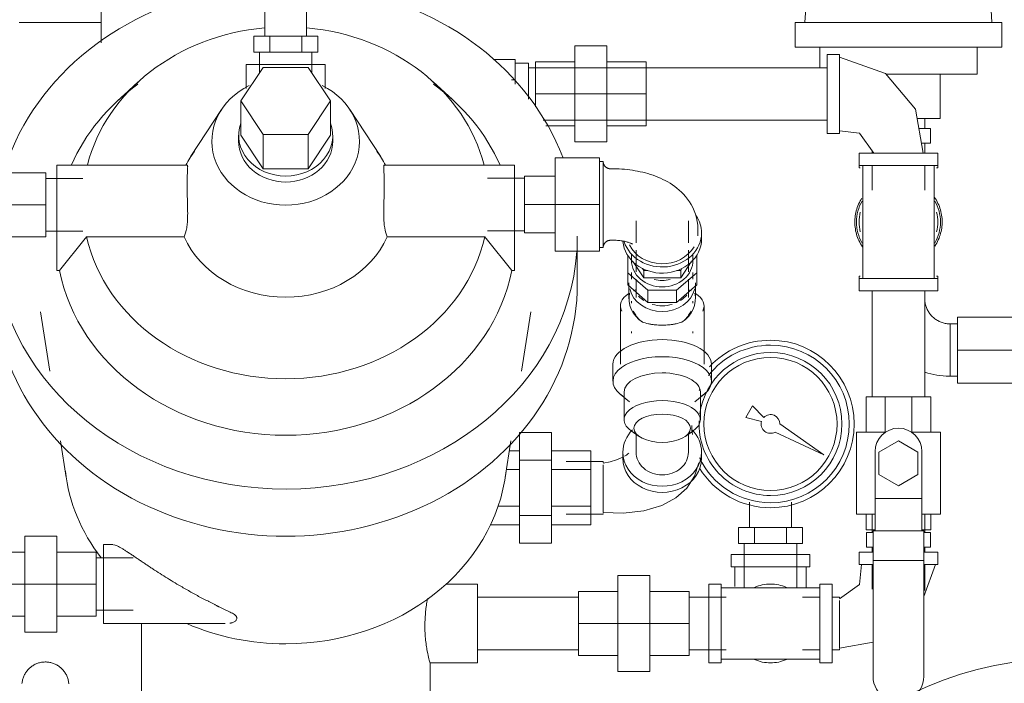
# Model space of a CAD drawing. Header units: centimetres. Extents: x -1589 to 108054, y -205274 to 31709.
# Tile 233 of 256: x 24183 to 24223, y 27463 to 27490. Entities that reach past the tile are written whole.
import ezdxf

# ---------------------------------------------------------------- set-up
doc = ezdxf.new("R2010")
doc.units = ezdxf.units.CM
doc.header["$LTSCALE"] = 0.01
doc.header["$MEASUREMENT"] = 0
doc.layers.add('A-ANNO-NOTE', color=7, linetype='Continuous', lineweight=30)
doc.layers.add('P-PIPE', color=7, linetype='Continuous', lineweight=9)

msp = doc.modelspace()

# ---------------------------------------------------------------- linework, layer by layer
at = {"layer": 'A-ANNO-NOTE', "lineweight": 9}
msp.add_circle((24225.05079, 27449.66356), 14.3207, dxfattribs=at)
at = {"layer": 'P-PIPE'}
for p, q in [((24214.82222, 27496.02928), (24214.46714, 27489.80545)), ((24222.06714, 27489.80545), (24221.71205, 27496.02928)), ((24185.86714, 27490.70545), (24185.86714, 27488.97875)), ((24192.51714, 27490.2832), (24192.51714, 27489.25545)), ((24194.21714, 27489.25545), (24194.21714, 27490.2832)), ((24185.86714, 27489.80545), (24185.26714, 27489.80545)), ((24214.06714, 27489.80545), (24214.06714, 27488.80545)), ((24215.06714, 27489.80545), (24214.06714, 27489.80545)), ((24215.06714, 27489.80545), (24221.46714, 27489.80545)), ((24222.46714, 27489.80545), (24221.46714, 27489.80545)), ((24222.46714, 27488.80545), (24222.46714, 27489.80545)), ((24192.06714, 27489.25545), (24192.71714, 27489.25545)), ((24192.06714, 27489.25545), (24192.06714, 27488.60545)), ((24192.71714, 27489.25545), (24194.01714, 27489.25545)), ((24192.71714, 27489.25545), (24192.71714, 27488.60545)), ((24194.01714, 27489.25545), (24194.66714, 27489.25545)), ((24194.01714, 27488.60545), (24194.01714, 27489.25545)), ((24194.66714, 27489.25545), (24194.66714, 27488.60545)), ((24205.11714, 27486.90545), (24205.11714, 27488.85545)), ((24205.11714, 27488.85545), (24206.41714, 27488.85545)), ((24206.41714, 27488.85545), (24206.41714, 27486.90545)), ((24192.71714, 27488.60545), (24192.06714, 27488.60545)), ((24192.30214, 27488.60545), (24192.30214, 27487.75093)), ((24194.01714, 27488.60545), (24192.71714, 27488.60545)), ((24194.66714, 27488.60545), (24194.01714, 27488.60545)), ((24194.43214, 27487.75093), (24194.43214, 27488.60545)), ((24214.06714, 27488.80545), (24215.06714, 27488.80545)), ((24221.46714, 27488.80545), (24215.06714, 27488.80545)), ((24215.06714, 27488.80545), (24215.06714, 27487.97045)), ((24215.86714, 27488.50545), (24215.36714, 27488.50545)), ((24215.36714, 27488.50545), (24215.36714, 27485.30545)), ((24215.86714, 27485.30545), (24215.86714, 27488.50545)), ((24221.46714, 27488.80545), (24222.46714, 27488.80545)), ((24221.46714, 27487.70545), (24221.46714, 27488.80545)), ((24191.76714, 27488.10545), (24191.76714, 27487.1333)), ((24194.96714, 27488.10545), (24191.76714, 27488.10545)), ((24194.96714, 27487.1333), (24194.96714, 27488.10545)), ((24201.81424, 27488.30545), (24202.69714, 27488.30545)), ((24202.69714, 27488.30545), (24202.69714, 27487.48534)), ((24203.22714, 27488.15545), (24202.69714, 27488.15545)), ((24203.22714, 27488.15545), (24203.22714, 27486.69033)), ((24203.51714, 27486.90545), (24203.51714, 27488.20545)), ((24203.51714, 27488.20545), (24205.11714, 27488.20545)), ((24206.41714, 27488.20545), (24208.01714, 27488.20545)), ((24208.01714, 27488.20545), (24208.01714, 27486.90545)), ((24192.45781, 27487.98444), (24191.54849, 27486.62045)), ((24194.27647, 27487.98444), (24192.45781, 27487.98444)), ((24195.18579, 27486.62045), (24194.27647, 27487.98444)), ((24215.36714, 27487.97045), (24203.22714, 27487.97045)), ((24221.46714, 27487.70545), (24217.76176, 27487.70545)), ((24219.96714, 27485.90545), (24219.96714, 27487.70545)), ((24187.37788, 27487.39905), (24186.59384, 27486.68228)), ((24200.14044, 27486.68228), (24199.35639, 27487.39905)), ((24202.69714, 27487.48534), (24202.54087, 27487.48534)), ((24202.69714, 27487.48534), (24202.69714, 27487.30898)), ((24203.51714, 27486.3835), (24203.51714, 27486.90545)), ((24205.11714, 27486.90545), (24203.51714, 27486.90545)), ((24205.11714, 27484.95545), (24205.11714, 27486.90545)), ((24206.41714, 27486.90545), (24205.11714, 27486.90545)), ((24208.01714, 27486.90545), (24206.41714, 27486.90545)), ((24206.41714, 27486.90545), (24206.41714, 27484.95545)), ((24208.01714, 27486.90545), (24208.01714, 27485.60545)), ((24191.54849, 27486.62045), (24192.45781, 27485.25646)), ((24191.54849, 27485.22545), (24191.54849, 27486.62045)), ((24194.27647, 27485.25646), (24195.18579, 27486.62045)), ((24195.18579, 27485.22545), (24195.18579, 27486.62045)), ((24190.75813, 27486.26795), (24189.51885, 27484.37713)), ((24197.21543, 27484.37713), (24195.97615, 27486.26795)), ((24203.82861, 27485.84045), (24215.36714, 27485.84045)), ((24219.02682, 27485.90545), (24219.96714, 27485.90545)), ((24219.33214, 27485.50545), (24219.33214, 27485.90545)), ((24191.45464, 27485.22545), (24191.45464, 27484.98545)), ((24192.45781, 27483.86146), (24191.54849, 27485.22545)), ((24192.45781, 27485.25646), (24194.27647, 27485.25646)), ((24192.45781, 27483.86146), (24192.45781, 27485.25646)), ((24194.27647, 27483.86146), (24194.27647, 27485.25646)), ((24195.18579, 27485.22545), (24194.27647, 27483.86146)), ((24195.27964, 27484.98545), (24195.27964, 27485.22545)), ((24203.941, 27485.60545), (24205.11714, 27485.60545)), ((24206.41714, 27485.60545), (24208.01714, 27485.60545)), ((24215.36714, 27485.30545), (24215.86714, 27485.30545)), ((24219.0925, 27485.50545), (24219.5673, 27485.50545)), ((24219.5673, 27485.50545), (24219.5673, 27484.90545)), ((24205.11714, 27484.95545), (24206.41714, 27484.95545)), ((24219.5673, 27484.90545), (24219.19728, 27484.90545)), ((24219.33214, 27484.50545), (24219.33214, 27484.90545)), ((24216.66714, 27484.50545), (24216.66714, 27484.00545)), ((24218.26714, 27484.50545), (24216.66714, 27484.50545)), ((24217.20214, 27484.59552), (24217.20214, 27484.50545)), ((24219.86714, 27484.50545), (24218.26714, 27484.50545)), ((24219.86714, 27484.00545), (24219.86714, 27484.50545)), ((24204.31714, 27482.41526), (24204.31714, 27484.31535)), ((24204.31714, 27484.31535), (24206.11714, 27484.31535)), ((24206.11714, 27484.31535), (24206.11714, 27482.41526)), ((24206.26767, 27484.16545), (24206.11714, 27484.16545)), ((24206.26767, 27483.29031), (24206.26767, 27484.16545)), ((24182.01714, 27483.70545), (24183.61714, 27483.70545)), ((24183.61714, 27483.70545), (24183.61714, 27482.40545)), ((24189.3638, 27484.01681), (24184.06714, 27484.01681)), ((24184.06714, 27484.01681), (24184.06714, 27481.03117)), ((24194.27647, 27483.86146), (24192.45781, 27483.86146)), ((24202.66714, 27484.01681), (24197.37048, 27484.01681)), ((24202.66714, 27481.03117), (24202.66714, 27484.01681)), ((24206.66714, 27483.86545), (24206.56767, 27483.86545)), ((24216.66714, 27484.00545), (24216.66714, 27483.90545)), ((24218.26714, 27484.00545), (24216.66714, 27484.00545)), ((24216.71743, 27483.90545), (24216.66714, 27483.90545)), ((24216.81714, 27484.00545), (24216.81714, 27479.40545)), ((24217.19714, 27484.00545), (24217.19714, 27483.00545)), ((24219.86714, 27484.00545), (24218.26714, 27484.00545)), ((24219.33714, 27483.00545), (24219.33714, 27484.00545)), ((24219.71714, 27479.40545), (24219.71714, 27484.00545)), ((24219.86714, 27483.90545), (24219.81685, 27483.90545)), ((24219.86714, 27483.90545), (24219.86714, 27484.00545)), ((24185.11714, 27483.47045), (24183.61714, 27483.47045)), ((24203.06714, 27483.48045), (24201.56714, 27483.48045)), ((24203.06714, 27482.41533), (24203.06714, 27483.56539)), ((24203.06714, 27483.56539), (24204.31714, 27483.56539)), ((24206.26767, 27480.66545), (24206.26767, 27483.29031)), ((24183.61714, 27482.40545), (24182.01714, 27482.40545)), ((24183.61714, 27482.40545), (24183.61714, 27481.10545)), ((24203.06714, 27481.26539), (24203.06714, 27482.41533)), ((24203.06714, 27482.41533), (24204.31714, 27482.41533)), ((24204.31714, 27480.51535), (24204.31714, 27482.41526)), ((24204.31714, 27482.41526), (24206.11714, 27482.41526)), ((24206.11714, 27482.41526), (24206.11714, 27480.51535)), ((24207.60214, 27481.74742), (24207.60214, 27480.86568)), ((24209.73214, 27480.86568), (24209.73214, 27481.74742)), ((24183.61714, 27481.34045), (24185.11714, 27481.34045)), ((24201.56714, 27481.35045), (24203.06714, 27481.35045)), ((24204.31714, 27481.26539), (24203.06714, 27481.26539)), ((24210.11714, 27481.26562), (24210.11714, 27481.4156)), ((24210.26714, 27481.01566), (24210.26714, 27481.26562)), ((24182.01714, 27481.10545), (24183.61714, 27481.10545)), ((24184.06714, 27479.7398), (24184.06714, 27481.03117)), ((24185.21823, 27481.03117), (24184.17535, 27479.7398)), ((24189.23925, 27481.10491), (24185.27261, 27481.10491)), ((24201.46166, 27481.10491), (24197.49503, 27481.10491)), ((24202.55892, 27479.7398), (24201.51605, 27481.03117)), ((24202.66714, 27481.03117), (24202.66714, 27479.7398)), ((24205.21714, 27479.21045), (24205.21714, 27481.12545)), ((24206.56767, 27480.96545), (24206.66714, 27480.96545)), ((24206.11714, 27480.51535), (24204.31714, 27480.51535)), ((24206.11714, 27480.66545), (24206.26767, 27480.66545)), ((24207.60214, 27480.56572), (24207.60214, 27479.68398)), ((24209.73214, 27479.68398), (24209.73214, 27480.56572)), ((24207.26714, 27480.35282), (24207.26714, 27479.64855)), ((24207.41714, 27480.41575), (24207.41714, 27480.15078)), ((24207.91649, 27479.43969), (24207.48708, 27480.08384)), ((24209.8472, 27480.08384), (24209.41779, 27479.43969)), ((24209.91714, 27480.15078), (24209.91714, 27480.41575)), ((24210.06714, 27479.64855), (24210.06714, 27480.35282)), ((24184.17535, 27479.7398), (24184.06714, 27479.7398)), ((24202.66714, 27479.7398), (24202.55892, 27479.7398)), ((24207.26714, 27479.64855), (24208.08724, 27478.93829)), ((24207.26714, 27479.14863), (24207.26714, 27479.64855)), ((24207.41714, 27479.65086), (24207.41714, 27479.3859)), ((24207.86586, 27479.8156), (24207.91649, 27479.73965)), ((24207.91649, 27479.73965), (24208.07885, 27479.73965)), ((24207.91649, 27479.73965), (24207.91649, 27479.43969)), ((24209.24704, 27478.93829), (24210.06714, 27479.64855)), ((24209.25543, 27479.73965), (24209.41779, 27479.73965)), ((24209.41779, 27479.73965), (24209.46842, 27479.8156)), ((24209.41779, 27479.73965), (24209.41779, 27479.43969)), ((24209.91714, 27479.3859), (24209.91714, 27479.65086)), ((24210.06714, 27479.64855), (24210.06714, 27479.14863)), ((24207.31714, 27479.23592), (24207.31714, 27478.58602)), ((24207.60214, 27479.3859), (24207.60214, 27478.63601)), ((24209.41779, 27479.43969), (24207.91649, 27479.43969)), ((24209.73214, 27478.63601), (24209.73214, 27479.3859)), ((24210.01714, 27478.58602), (24210.01714, 27479.23592)), ((24216.66714, 27479.50545), (24216.66714, 27479.40545)), ((24216.71743, 27479.50545), (24216.66714, 27479.50545)), ((24216.66714, 27479.40545), (24216.66714, 27478.90545)), ((24218.26714, 27479.40545), (24216.66714, 27479.40545)), ((24219.86714, 27479.40545), (24218.26714, 27479.40545)), ((24219.86714, 27479.50545), (24219.81685, 27479.50545)), ((24219.86714, 27479.40545), (24219.86714, 27479.50545)), ((24219.86714, 27478.90545), (24219.86714, 27479.40545)), ((24208.08724, 27478.43836), (24207.26714, 27479.14863)), ((24207.58791, 27478.95457), (24207.49588, 27478.91083)), ((24208.08724, 27478.93829), (24209.24704, 27478.93829)), ((24208.08724, 27478.43836), (24208.08724, 27478.93829)), ((24210.06714, 27479.14863), (24209.24704, 27478.43836)), ((24209.24704, 27478.43836), (24209.24704, 27478.93829)), ((24209.8384, 27478.91083), (24209.74637, 27478.95457)), ((24218.26714, 27478.90545), (24216.66714, 27478.90545)), ((24217.20214, 27478.90545), (24217.20214, 27474.6042)), ((24219.86714, 27478.90545), (24218.26714, 27478.90545)), ((24219.33214, 27474.6042), (24219.33214, 27478.90545)), ((24207.41714, 27478.48603), (24207.41714, 27478.41225)), ((24209.24704, 27478.43836), (24208.08724, 27478.43836)), ((24209.91714, 27478.41225), (24209.91714, 27478.48603)), ((24183.77983, 27475.64291), (24183.40641, 27478.05295)), ((24203.32787, 27478.05295), (24202.95445, 27475.64291)), ((24206.96714, 27478.29486), (24206.96714, 27475.93078)), ((24210.36714, 27475.93078), (24210.36714, 27478.29486)), ((24220.66714, 27476.50545), (24220.66714, 27477.84778)), ((24224.66714, 27477.84778), (24220.66714, 27477.84778)), ((24207.41714, 27477.26001), (24207.41714, 27477.18623)), ((24209.91714, 27477.18623), (24209.91714, 27477.26001)), ((24220.66714, 27477.57045), (24220.36714, 27477.57045)), ((24220.36714, 27477.57045), (24220.36714, 27476.50545)), ((24220.36714, 27476.50545), (24220.36714, 27477.57045)), ((24220.36714, 27476.50545), (24220.36714, 27475.44045)), ((24220.36714, 27475.44045), (24220.36714, 27476.50545)), ((24220.66714, 27475.16311), (24220.66714, 27476.50545)), ((24224.66714, 27476.50545), (24220.66714, 27476.50545)), ((24206.66714, 27475.93078), (24206.66714, 27475.23793)), ((24210.66714, 27475.23793), (24210.66714, 27475.93078)), ((24220.36714, 27475.44045), (24220.66714, 27475.44045)), ((24224.66714, 27475.16311), (24220.66714, 27475.16311)), ((24206.95821, 27474.71849), (24207.34272, 27474.40233)), ((24207.11714, 27474.80489), (24207.11714, 27473.679)), ((24209.99156, 27474.40233), (24210.37607, 27474.71849)), ((24210.21714, 27473.679), (24210.21714, 27474.80489)), ((24216.95745, 27474.6042), (24217.72941, 27474.6042)), ((24216.95745, 27474.6042), (24216.95745, 27473.17545)), ((24217.72941, 27474.6042), (24218.80804, 27474.6042)), ((24217.72941, 27473.17545), (24217.72941, 27474.6042)), ((24218.80804, 27474.6042), (24219.57683, 27474.6042)), ((24218.80804, 27474.6042), (24218.80804, 27473.17545)), ((24219.57683, 27474.6042), (24219.57683, 27473.17545)), ((24212.33509, 27474.2375), (24212.06714, 27473.77339)), ((24212.79852, 27473.77406), (24212.33509, 27474.2375)), ((24212.06714, 27473.77339), (24212.7002, 27473.60377)), ((24207.40144, 27473.23171), (24207.72807, 27473.00071)), ((24209.6062, 27473.00071), (24209.93283, 27473.23171)), ((24215.2322, 27472.25545), (24213.44702, 27473.50545)), ((24184.44708, 27471.33639), (24184.21652, 27472.82446)), ((24202.51776, 27472.82446), (24202.28719, 27471.33639)), ((24202.86714, 27472.03783), (24202.86714, 27473.16384)), ((24204.16714, 27473.16384), (24202.86714, 27473.16384)), ((24204.16714, 27473.16384), (24204.16714, 27472.03783)), ((24207.60214, 27473.11705), (24207.60214, 27472.36195)), ((24209.73214, 27472.36195), (24209.73214, 27473.11705)), ((24213.25708, 27473.17646), (24215.2322, 27472.25545)), ((24216.56058, 27473.17545), (24216.56058, 27469.8417)), ((24217.74554, 27473.17545), (24216.56058, 27473.17545)), ((24218.26713, 27472.82198), (24217.47339, 27472.3637)), ((24219.06089, 27472.36372), (24218.26713, 27472.82198)), ((24219.9737, 27473.17545), (24218.78873, 27473.17545)), ((24219.9737, 27469.8417), (24219.9737, 27473.17545)), ((24202.86714, 27472.41328), (24202.44871, 27472.41328)), ((24202.86714, 27469.78617), (24202.86714, 27472.03783)), ((24204.16714, 27472.03783), (24202.86714, 27472.03783)), ((24205.76714, 27472.41328), (24204.16714, 27472.41328)), ((24204.16714, 27472.03783), (24204.16714, 27469.78617)), ((24205.76714, 27472.41328), (24205.76714, 27471.66261)), ((24207.06714, 27472.36195), (24207.06714, 27472.11199)), ((24210.26714, 27472.11199), (24210.26714, 27472.36195)), ((24217.31464, 27472.38295), (24217.31465, 27470.47795)), ((24217.47339, 27472.3637), (24217.4734, 27471.44715)), ((24219.0609, 27471.44717), (24219.06089, 27472.36372)), ((24219.21965, 27470.47796), (24219.21964, 27472.38296)), ((24202.86714, 27471.66261), (24202.33287, 27471.66261)), ((24205.76714, 27471.66261), (24204.16714, 27471.66261)), ((24206.26714, 27471.98217), (24204.76714, 27471.98217)), ((24205.76714, 27471.66261), (24205.76714, 27470.1615)), ((24206.26714, 27471.94738), (24206.26714, 27471.98217)), ((24206.26714, 27471.44709), (24206.26714, 27471.61975)), ((24206.26714, 27471.44709), (24206.26714, 27471.25331)), ((24217.4734, 27471.44715), (24218.26715, 27470.98889)), ((24218.26715, 27470.98889), (24219.0609, 27471.44717)), ((24206.26714, 27470.56952), (24206.26714, 27470.21846)), ((24217.31465, 27470.47795), (24219.21965, 27470.47796)), ((24217.31466, 27469.16726), (24217.31465, 27470.47795)), ((24219.21965, 27470.47796), (24219.21966, 27469.16727)), ((24202.86714, 27470.1615), (24201.98155, 27470.1615)), ((24205.76714, 27470.1615), (24204.16714, 27470.1615)), ((24205.76714, 27470.1615), (24205.76714, 27469.41106)), ((24212.21714, 27470.3332), (24212.21714, 27469.30545)), ((24213.91714, 27469.30545), (24213.91714, 27470.3332)), ((24202.86714, 27468.6605), (24202.86714, 27469.78617)), ((24204.16714, 27469.78617), (24202.86714, 27469.78617)), ((24204.16714, 27469.78617), (24204.16714, 27468.6605)), ((24204.76714, 27469.84217), (24206.26714, 27469.84217)), ((24206.26714, 27469.87679), (24206.26714, 27469.84217)), ((24216.56058, 27469.8417), (24217.30766, 27469.8417)), ((24216.95745, 27469.8417), (24216.95745, 27469.2067)), ((24217.20214, 27469.8417), (24217.20214, 27469.10545)), ((24219.22665, 27469.8417), (24219.9737, 27469.8417)), ((24219.33214, 27469.10545), (24219.33214, 27469.8417)), ((24219.57683, 27469.8417), (24219.57683, 27469.2067)), ((24202.86714, 27469.41106), (24201.66935, 27469.41106)), ((24205.76714, 27469.41106), (24204.16714, 27469.41106)), ((24211.76714, 27469.30545), (24212.41714, 27469.30545)), ((24211.76714, 27469.30545), (24211.76714, 27468.65545)), ((24212.41714, 27469.30545), (24213.71714, 27469.30545)), ((24212.41714, 27469.30545), (24212.41714, 27468.65545)), ((24213.71714, 27469.30545), (24214.36714, 27469.30545)), ((24213.71714, 27468.65545), (24213.71714, 27469.30545)), ((24214.36714, 27469.30545), (24214.36714, 27468.65545)), ((24182.76714, 27467.00545), (24182.76714, 27468.95545)), ((24182.76714, 27468.95545), (24184.06714, 27468.95545)), ((24184.06714, 27468.95545), (24184.06714, 27467.00545)), ((24217.31466, 27469.2067), (24216.95745, 27469.2067)), ((24216.96698, 27469.10545), (24217.23526, 27469.10545)), ((24216.96698, 27469.10545), (24216.96698, 27468.50545)), ((24217.23526, 27469.16726), (24219.29901, 27469.16727)), ((24217.23527, 27467.95836), (24217.23526, 27469.16726)), ((24219.57683, 27469.2067), (24219.21966, 27469.2067)), ((24219.29901, 27469.16727), (24219.29902, 27467.95838)), ((24219.29901, 27469.10545), (24219.5673, 27469.10545)), ((24219.5673, 27469.10545), (24219.5673, 27468.50545)), ((24186.33761, 27468.60545), (24185.96714, 27468.60545)), ((24185.96714, 27468.60545), (24185.96714, 27467.00545)), ((24204.16714, 27468.6605), (24202.86714, 27468.6605)), ((24212.41714, 27468.65545), (24211.76714, 27468.65545)), ((24212.00214, 27468.65545), (24212.00214, 27466.85545)), ((24213.71714, 27468.65545), (24212.41714, 27468.65545)), ((24214.36714, 27468.65545), (24213.71714, 27468.65545)), ((24214.13214, 27466.85545), (24214.13214, 27468.65545)), ((24217.23527, 27468.50545), (24216.96698, 27468.50545)), ((24217.20214, 27468.50545), (24217.20214, 27468.30545)), ((24219.5673, 27468.50545), (24219.29902, 27468.50545)), ((24219.33214, 27468.30545), (24219.33214, 27468.50545)), ((24181.16714, 27468.30545), (24182.76714, 27468.30545)), ((24184.06714, 27468.30545), (24185.66714, 27468.30545)), ((24185.66714, 27468.30545), (24185.66714, 27467.00545)), ((24187.16714, 27468.07045), (24185.66714, 27468.07045)), ((24211.46714, 27468.20545), (24211.46714, 27467.70545)), ((24213.06714, 27468.20545), (24211.46714, 27468.20545)), ((24214.66714, 27468.20545), (24213.06714, 27468.20545)), ((24214.66714, 27467.70545), (24214.66714, 27468.20545)), ((24216.66714, 27468.30545), (24216.66714, 27467.80545)), ((24217.22811, 27468.30545), (24216.66714, 27468.30545)), ((24219.86714, 27468.30545), (24219.30618, 27468.30545)), ((24219.86714, 27467.80545), (24219.86714, 27468.30545)), ((24211.46714, 27467.70545), (24213.06714, 27467.70545)), ((24211.61714, 27467.70545), (24211.61714, 27467.40545)), ((24213.06714, 27467.70545), (24214.66714, 27467.70545)), ((24214.51714, 27467.40545), (24214.51714, 27467.70545)), ((24216.66714, 27467.80545), (24217.22811, 27467.80545)), ((24217.20214, 27467.80545), (24217.20214, 27466.80263)), ((24217.23527, 27467.95836), (24219.29902, 27467.95838)), ((24217.2353, 27463.25482), (24217.23527, 27467.95836)), ((24219.29902, 27467.95838), (24219.29905, 27463.25483)), ((24219.29903, 27466.49505), (24219.76714, 27467.80545)), ((24219.76714, 27467.80545), (24219.29903, 27466.49505)), ((24219.30618, 27467.80545), (24219.86714, 27467.80545)), ((24219.33214, 27466.7417), (24219.33214, 27467.77035)), ((24206.86714, 27465.40545), (24206.86714, 27467.35545)), ((24206.86714, 27467.35545), (24208.16714, 27467.35545)), ((24208.16714, 27467.35545), (24208.16714, 27465.40545)), ((24182.76714, 27467.00545), (24181.16714, 27467.00545)), ((24182.76714, 27465.05545), (24182.76714, 27467.00545)), ((24184.06714, 27467.00545), (24182.76714, 27467.00545)), ((24185.66714, 27467.00545), (24184.06714, 27467.00545)), ((24184.06714, 27467.00545), (24184.06714, 27465.05545)), ((24185.66714, 27467.00545), (24185.66714, 27465.70545)), ((24185.96714, 27467.00545), (24185.96714, 27465.40545)), ((24201.16714, 27467.00545), (24199.88719, 27467.00545)), ((24201.16714, 27465.40545), (24201.16714, 27467.00545)), ((24211.06714, 27467.00545), (24210.56714, 27467.00545)), ((24210.56714, 27467.00545), (24210.56714, 27465.40545)), ((24211.06714, 27467.00545), (24211.06714, 27465.40545)), ((24215.06714, 27466.85545), (24211.06714, 27466.85545)), ((24215.56714, 27467.00545), (24215.06714, 27467.00545)), ((24215.06714, 27467.00545), (24215.06714, 27465.40545)), ((24215.56714, 27467.00545), (24215.56714, 27465.40545)), ((24205.26714, 27466.47045), (24201.16714, 27466.47045)), ((24205.26714, 27465.40545), (24205.26714, 27466.70545)), ((24205.26714, 27466.70545), (24206.86714, 27466.70545)), ((24208.16714, 27466.70545), (24209.76714, 27466.70545)), ((24209.76714, 27466.70545), (24209.76714, 27465.40545)), ((24211.26714, 27466.47045), (24209.76714, 27466.47045)), ((24215.06714, 27466.47545), (24214.36714, 27466.47545)), ((24215.86714, 27466.47545), (24215.56714, 27466.47545)), ((24215.86714, 27466.44022), (24215.86714, 27466.47545)), ((24215.86714, 27465.74841), (24215.86714, 27466.11141)), ((24181.16714, 27465.70545), (24182.76714, 27465.70545)), ((24184.06714, 27465.70545), (24185.66714, 27465.70545)), ((24185.66714, 27465.94045), (24187.16714, 27465.94045)), ((24185.96714, 27465.40545), (24190.91011, 27465.40545)), ((24201.16714, 27463.80545), (24201.16714, 27465.40545)), ((24205.26714, 27464.10545), (24205.26714, 27465.40545)), ((24206.86714, 27465.40545), (24205.26714, 27465.40545)), ((24206.86714, 27463.45545), (24206.86714, 27465.40545)), ((24208.16714, 27465.40545), (24206.86714, 27465.40545)), ((24209.76714, 27465.40545), (24208.16714, 27465.40545)), ((24208.16714, 27465.40545), (24208.16714, 27463.45545)), ((24209.76714, 27465.40545), (24209.76714, 27464.10545)), ((24210.56714, 27465.40545), (24210.56714, 27463.80545)), ((24211.06714, 27465.40545), (24211.06714, 27463.80545)), ((24215.06714, 27465.40545), (24215.06714, 27463.80545)), ((24215.56714, 27465.40545), (24215.56714, 27463.80545)), ((24182.76714, 27465.05545), (24184.06714, 27465.05545)), ((24215.86714, 27464.72158), (24215.86714, 27465.06263)), ((24215.86714, 27464.40545), (24217.23529, 27464.64437)), ((24217.23529, 27464.64437), (24215.86714, 27464.40545)), ((24187.50214, 27464.28545), (24187.50214, 27462.44545)), ((24201.16714, 27464.34045), (24205.26714, 27464.34045)), ((24205.26714, 27464.10545), (24206.86714, 27464.10545)), ((24208.16714, 27464.10545), (24209.76714, 27464.10545)), ((24209.76714, 27464.34045), (24211.26714, 27464.34045)), ((24214.36714, 27464.33545), (24215.06714, 27464.33545)), ((24215.56714, 27464.33545), (24215.86714, 27464.33545)), ((24215.86714, 27464.33545), (24215.86714, 27464.37005)), ((24199.23203, 27463.80545), (24201.16714, 27463.80545)), ((24199.23214, 27462.44545), (24199.23214, 27463.80557)), ((24210.56714, 27463.80545), (24211.06714, 27463.80545)), ((24211.06714, 27463.95545), (24215.06714, 27463.95545)), ((24215.06714, 27463.80545), (24215.56714, 27463.80545)), ((24206.86714, 27463.45545), (24208.16714, 27463.45545))]:
    msp.add_line(p, q, dxfattribs=at)
at = {"layer": 'P-PIPE', "flags": 128}
for points in [[(24185.26714, 27489.80545), (24184.87124, 27489.80545), (24184.47598, 27489.80545), (24184.08199, 27489.80545), (24183.68989, 27489.80545), (24183.30031, 27489.80545), (24182.91388, 27489.80545), (24182.53122, 27489.80545)], [(24215.86714, 27488.40545), (24217.7338, 27487.73862), (24218.95572, 27486.28868), (24219.26714, 27484.50545)], [(24219.26714, 27484.50545), (24218.95572, 27486.28868), (24217.7338, 27487.73862), (24215.86714, 27488.40545)], [(24217.26714, 27484.50545), (24216.68031, 27485.31862), (24215.86714, 27485.40545)], [(24215.86714, 27485.40545), (24216.68031, 27485.31862), (24217.26714, 27484.50545)], [(24206.26767, 27484.16545), (24206.26791, 27484.15345), (24206.26863, 27484.14147), (24206.26983, 27484.12953), (24206.27151, 27484.11765), (24206.27365, 27484.10584), (24206.27627, 27484.09413), (24206.27936, 27484.08254), (24206.2829, 27484.07108), (24206.2869, 27484.05976), (24206.29136, 27484.04862), (24206.29625, 27484.03766), (24206.30158, 27484.02691), (24206.30733, 27484.01638), (24206.3135, 27484.00609), (24206.32007, 27483.99605), (24206.32704, 27483.98629), (24206.3344, 27483.97681), (24206.34213, 27483.96763), (24206.35022, 27483.95877), (24206.35866, 27483.95024), (24206.36743, 27483.94205), (24206.37653, 27483.93422), (24206.38593, 27483.92676), (24206.39562, 27483.91969), (24206.40558, 27483.913), (24206.41581, 27483.90672), (24206.42628, 27483.90086), (24206.43697, 27483.89542), (24206.44787, 27483.8904), (24206.45897, 27483.88583), (24206.47023, 27483.88171), (24206.48166, 27483.87804), (24206.49322, 27483.87483), (24206.5049, 27483.87209), (24206.51668, 27483.86981), (24206.52855, 27483.86801), (24206.54047, 27483.86668), (24206.55244, 27483.86583), (24206.56443, 27483.86546), (24206.56767, 27483.86545)], [(24210.11714, 27481.4156), (24210.11091, 27481.57129), (24210.09245, 27481.7251), (24210.06233, 27481.87527), (24210.02148, 27482.02033), (24209.97101, 27482.15909), (24209.91215, 27482.29077), (24209.84616, 27482.41488), (24209.77419, 27482.53126), (24209.69731, 27482.63998), (24209.61641, 27482.74129), (24209.53226, 27482.83554), (24209.44544, 27482.92318), (24209.35646, 27483.00464), (24209.26565, 27483.0804), (24209.17331, 27483.15089), (24209.07963, 27483.21651), (24208.98475, 27483.27764), (24208.88879, 27483.33461), (24208.79181, 27483.38772), (24208.69387, 27483.43722), (24208.59501, 27483.48335), (24208.49526, 27483.52629), (24208.39464, 27483.56621), (24208.29319, 27483.60326), (24208.19092, 27483.63755), (24208.08786, 27483.6692), (24207.98406, 27483.69829), (24207.87954, 27483.72489), (24207.77433, 27483.74906), (24207.6685, 27483.77086), (24207.56208, 27483.79033), (24207.45513, 27483.80751), (24207.3477, 27483.82242), (24207.23984, 27483.83509), (24207.13164, 27483.84554), (24207.02314, 27483.85378), (24206.91441, 27483.85983), (24206.80553, 27483.86369), (24206.69656, 27483.86537), (24206.66714, 27483.86545)], [(24216.78397, 27482.68055), (24216.74616, 27482.62046), (24216.71079, 27482.55891), (24216.6779, 27482.49599), (24216.64756, 27482.4318), (24216.61981, 27482.36645), (24216.59469, 27482.30005), (24216.57225, 27482.23269), (24216.55253, 27482.16449), (24216.53554, 27482.09556), (24216.52132, 27482.026), (24216.5099, 27481.95593), (24216.50129, 27481.88546), (24216.4955, 27481.8147), (24216.49255, 27481.74377), (24216.49214, 27481.70545)], [(24220.04214, 27481.70545), (24220.04072, 27481.77643), (24220.03646, 27481.84729), (24220.02937, 27481.91793), (24220.01947, 27481.98824), (24220.00676, 27482.05808), (24219.99126, 27482.12737), (24219.97301, 27482.19598), (24219.95203, 27482.2638), (24219.92836, 27482.33073), (24219.90202, 27482.39666), (24219.87307, 27482.46149), (24219.84155, 27482.5251), (24219.80752, 27482.58741), (24219.77102, 27482.6483), (24219.73211, 27482.70769)], [(24216.49214, 27481.70545), (24216.49356, 27481.63446), (24216.49782, 27481.5636), (24216.5049, 27481.49296), (24216.51481, 27481.42266), (24216.52752, 27481.35281), (24216.54301, 27481.28352), (24216.56127, 27481.21491), (24216.58225, 27481.14709), (24216.60592, 27481.08016), (24216.63226, 27481.01423), (24216.6612, 27480.9494), (24216.69272, 27480.88579), (24216.72676, 27480.82348), (24216.76326, 27480.76259), (24216.80217, 27480.7032)], [(24219.75031, 27480.73034), (24219.78812, 27480.79043), (24219.82349, 27480.85199), (24219.85637, 27480.91491), (24219.88672, 27480.97909), (24219.91447, 27481.04444), (24219.93958, 27481.11084), (24219.96202, 27481.1782), (24219.98175, 27481.2464), (24219.99874, 27481.31533), (24220.01295, 27481.38489), (24220.02438, 27481.45496), (24220.03299, 27481.52543), (24220.03877, 27481.59619), (24220.04173, 27481.66712), (24220.04214, 27481.70545)], [(24206.56767, 27480.96545), (24206.55568, 27480.96521), (24206.5437, 27480.96449), (24206.53176, 27480.96329), (24206.51988, 27480.96161), (24206.50807, 27480.95947), (24206.49636, 27480.95685), (24206.48477, 27480.95376), (24206.4733, 27480.95022), (24206.46199, 27480.94621), (24206.45085, 27480.94176), (24206.43989, 27480.93687), (24206.42914, 27480.93154), (24206.41861, 27480.92579), (24206.40832, 27480.91962), (24206.39828, 27480.91305), (24206.38852, 27480.90607), (24206.37904, 27480.89872), (24206.36986, 27480.89099), (24206.361, 27480.8829), (24206.35247, 27480.87446), (24206.34428, 27480.86568), (24206.33645, 27480.85659), (24206.32899, 27480.84719), (24206.32192, 27480.8375), (24206.31523, 27480.82754), (24206.30895, 27480.81731), (24206.30309, 27480.80684), (24206.29764, 27480.79615), (24206.29263, 27480.78525), (24206.28806, 27480.77415), (24206.28394, 27480.76288), (24206.28027, 27480.75146), (24206.27706, 27480.7399), (24206.27431, 27480.72822), (24206.27204, 27480.71644), (24206.27024, 27480.70457), (24206.26891, 27480.69265), (24206.26806, 27480.68068), (24206.26769, 27480.66868), (24206.26767, 27480.66545)], [(24207.46323, 27480.80876), (24207.46126, 27480.81004), (24207.45538, 27480.81361), (24207.44567, 27480.81905), (24207.43225, 27480.826), (24207.41524, 27480.83413), (24207.3948, 27480.84315), (24207.37109, 27480.85279), (24207.34429, 27480.86283), (24207.31458, 27480.87307), (24207.28213, 27480.88331), (24207.24714, 27480.89341), (24207.20979, 27480.90321), (24207.17026, 27480.91259), (24207.12876, 27480.92145), (24207.08546, 27480.92968), (24207.04056, 27480.9372), (24206.99425, 27480.94395), (24206.9467, 27480.94985), (24206.89811, 27480.95486), (24206.84867, 27480.95894), (24206.79856, 27480.96205), (24206.74797, 27480.96416), (24206.69708, 27480.96527), (24206.66714, 27480.96545)], [(24220.36714, 27477.57045), (24220.32575, 27477.57127), (24220.28443, 27477.57376), (24220.24324, 27477.57789), (24220.20224, 27477.58367), (24220.16152, 27477.59108), (24220.12112, 27477.60011), (24220.08111, 27477.61075), (24220.04156, 27477.62299), (24220.00253, 27477.63679), (24219.96409, 27477.65215), (24219.92629, 27477.66903), (24219.8892, 27477.68741), (24219.85287, 27477.70725), (24219.81736, 27477.72854), (24219.78273, 27477.75122), (24219.74904, 27477.77528), (24219.71634, 27477.80066), (24219.68468, 27477.82733), (24219.65411, 27477.85524), (24219.62468, 27477.88435), (24219.59643, 27477.91462), (24219.56942, 27477.94599), (24219.54369, 27477.97842), (24219.51928, 27478.01185), (24219.49622, 27478.04623), (24219.47455, 27478.08151), (24219.45431, 27478.11762), (24219.43553, 27478.15451), (24219.41825, 27478.19213), (24219.40248, 27478.23041), (24219.38825, 27478.26928), (24219.37559, 27478.3087), (24219.36452, 27478.34858), (24219.35505, 27478.38888), (24219.3472, 27478.42953), (24219.34098, 27478.47046), (24219.3364, 27478.5116), (24219.33347, 27478.55289)], [(24219.33916, 27475.61204), (24219.45969, 27475.57333), (24219.58166, 27475.53946), (24219.7049, 27475.5105), (24219.82919, 27475.4865), (24219.95435, 27475.46748), (24220.08016, 27475.45348), (24220.20644, 27475.44453), (24220.33297, 27475.44063), (24220.36714, 27475.44045)], [(24207.09542, 27472.17591), (24206.96689, 27472.11196), (24206.81353, 27472.05143), (24206.55015, 27471.97164), (24206.26714, 27471.91222)], [(24207.31565, 27472.32455), (24207.27582, 27472.28905), (24207.21135, 27472.24228), (24207.13625, 27472.19622)], [(24210.15194, 27471.92802), (24209.98064, 27471.38027), (24209.66709, 27470.89937), (24209.22571, 27470.50224), (24208.65277, 27470.1923), (24207.92334, 27469.97533), (24207.07845, 27469.88035), (24206.26714, 27469.91222)], [(24216.76714, 27467.80545), (24216.68031, 27466.99227), (24215.86714, 27466.40545)], [(24215.86714, 27466.40545), (24216.68031, 27466.99227), (24216.76714, 27467.80545)], [(24211.61714, 27466.90477), (24211.61714, 27466.90909), (24211.61714, 27466.98697), (24211.61714, 27467.06551), (24211.61714, 27467.1446), (24211.61714, 27467.2241), (24211.61714, 27467.3039), (24211.61714, 27467.38385), (24211.61714, 27467.40545)], [(24214.51714, 27467.40545), (24214.51714, 27467.32547), (24214.51714, 27467.24562), (24214.51714, 27467.16602), (24214.51714, 27467.08681), (24214.51714, 27467.00811), (24214.51714, 27466.93004), (24214.51714, 27466.85273)], [(24187.50214, 27464.28545), (24187.50214, 27464.94517), (24187.50214, 27465.40799)]]:
    msp.add_lwpolyline(points, dxfattribs=at)
at = {"layer": 'P-PIPE', "color": 5, "true_color": 0x0000ff, "flags": 128}
msp.add_lwpolyline([(24182.65139, 27462.96503), (24182.65519, 27463.00293), (24182.6605, 27463.04066), (24182.66733, 27463.07814), (24182.67564, 27463.11532), (24182.68543, 27463.15214), (24182.69669, 27463.18853), (24182.7094, 27463.22445), (24182.72353, 27463.25983), (24182.73906, 27463.29462), (24182.75598, 27463.32875), (24182.77424, 27463.36219), (24182.79383, 27463.39486), (24182.81471, 27463.42673), (24182.83684, 27463.45774), (24182.8602, 27463.48783), (24182.88474, 27463.51697), (24182.91043, 27463.54511), (24182.93723, 27463.57219), (24182.96508, 27463.59818), (24182.99395, 27463.62304), (24183.0238, 27463.64672), (24183.05456, 27463.66919), (24183.0862, 27463.69041), (24183.11866, 27463.71035), (24183.1519, 27463.72897), (24183.18585, 27463.74625), (24183.22047, 27463.76216), (24183.25569, 27463.77668), (24183.29147, 27463.78977), (24183.32774, 27463.80142), (24183.36445, 27463.81161), (24183.40154, 27463.82032), (24183.43895, 27463.82755), (24183.47661, 27463.83327), (24183.51447, 27463.83749), (24183.55248, 27463.84018), (24183.59056, 27463.84135), (24183.62865, 27463.841), (24183.6667, 27463.83913), (24183.70465, 27463.83573), (24183.74243, 27463.83083), (24183.77998, 27463.82441), (24183.81725, 27463.8165), (24183.85417, 27463.8071), (24183.89068, 27463.79624), (24183.92674, 27463.78392), (24183.96227, 27463.77017), (24183.99722, 27463.75501), (24184.03154, 27463.73847), (24184.06517, 27463.72057), (24184.09805, 27463.70133), (24184.13014, 27463.6808), (24184.16139, 27463.659), (24184.19173, 27463.63597), (24184.22114, 27463.61174), (24184.24954, 27463.58636), (24184.27692, 27463.55986), (24184.30321, 27463.53229), (24184.32837, 27463.50369), (24184.35238, 27463.4741), (24184.37518, 27463.44358), (24184.39674, 27463.41217), (24184.41703, 27463.37992), (24184.43601, 27463.34689), (24184.45365, 27463.31313), (24184.46994, 27463.27869), (24184.48483, 27463.24362), (24184.49831, 27463.20799), (24184.51035, 27463.17184), (24184.52093, 27463.13524), (24184.53005, 27463.09825), (24184.53768, 27463.06093), (24184.54381, 27463.02333), (24184.54843, 27462.98551), (24184.55153, 27462.94754)], dxfattribs=at)
at = {"layer": 'P-PIPE'}
for centre, radius, start, end in [((24218.26714, 27481.70545), 1.70656, 150, 180), ((24218.26714, 27481.70545), 1.70656, 0, 30), ((24218.26714, 27481.70545), 1.6, 165.596287, 194.403713), ((24218.26714, 27481.70545), 1.6, 345.596287, 14.403713), ((24218.26714, 27481.70545), 1.70656, 180, 210), ((24218.26714, 27481.70545), 1.70656, 330, 0), ((24213.06714, 27473.50545), 3.4, 90, 136.874431), ((24213.06714, 27473.50545), 3.4, 270, 90), ((24213.06714, 27473.50545), 3.2, 90, 142.0754), ((24213.06714, 27473.50545), 3.2, 270, 90), ((24213.06714, 27473.50545), 2.90318, 90, 171.936003), ((24213.06714, 27473.50545), 2.70318, 90, 270), ((24213.06714, 27473.50545), 2.90318, 270, 90), ((24213.06714, 27473.50545), 2.70318, 270, 90), ((24213.06714, 27473.50545), 3.2, 153.42566, 154.977485), ((24213.06714, 27473.50545), 2.90318, 177.40419, 270), ((24213.06714, 27473.50545), 0.37988, 0, 135), ((24213.06714, 27473.50545), 3.2, 181.089251, 187.606656), ((24213.06714, 27473.50545), 0.37988, 165, 300), ((24213.06714, 27473.50545), 0.37988, 165, 180), ((24218.26714, 27472.38292), 0.9525, 0.000319, 180.000319), ((24213.06714, 27473.50545), 3.2, 205.537163, 270), ((24213.06714, 27473.50545), 3.4, 211.873481, 270), ((24213.06714, 27465.40545), 1.6, 90, 113.960296), ((24213.06714, 27465.40545), 1.6, 66.039704, 90), ((24213.06714, 27465.40545), 1.6, 246.039704, 270), ((24213.06714, 27465.40545), 1.6, 270, 293.960296), ((24218.26717, 27463.25483), 1.03187, 180.000319, 0.000319)]:
    msp.add_arc(centre, radius, start, end, dxfattribs=at)
for centre, major_axis, ratio, start_param, end_param in [((24193.36714, 27481.12545), (11.85, 0), 0.8660254, 1.76781933, 2.85851418), ((24193.36714, 27481.12545), (11.85, 0), 0.8660254, 0.31826128, 1.37377332), ((24193.36714, 27482.48545), (8.25, 0), 0.8660254, 1.67534084, 2.92574842), ((24193.36714, 27482.48545), (8.25, 0), 0.8660254, 0.21584428, 1.46625181), ((24193.36714, 27481.12545), (9.33, 0), 0.8660254, 2.27002364, 2.77497955), ((24193.36714, 27484.98545), (3, 0), 0.8660254, 2.08685107, 4.71238898), ((24193.36714, 27484.98545), (3, 0), 0.8660254, 4.71238898, 7.33792689), ((24193.36714, 27481.12545), (9.33, 0), 0.8660254, 0.36661312, 0.87156901), ((24193.36714, 27485.22545), (1.9125, 0), 0.8660254, 2.84049477, 4.71238898), ((24193.36714, 27485.22545), (1.9125, 0), 0.8660254, 4.71238898, 6.58428319), ((24193.36714, 27484.98545), (1.9125, 0), 0.8660254, 3.14159265, 4.71238898), ((24193.36714, 27484.98545), (1.9125, 0), 0.8660254, 4.71238898, 6.28318531), ((24193.36714, 27482.48545), (4.425, 0), 0.8660254, 2.5649837, 2.73126221), ((24193.36714, 27482.48545), (4.425, 0), 0.8660254, 0.41034578, 0.57660895), ((24208.66714, 27481.26562), (-1.6, 0), 0.86606867, 3.14159265, 3.66519143), ((24208.66714, 27481.26562), (1.6, 0), 0.86606867, 3.40339204, 6.28318531), ((24208.66714, 27481.26562), (1.45, 0), 0.86606867, 6.1848677, 6.28318531), ((24193.36714, 27482.48545), (8.25, 0), 0.8660254, 3.33603999, 4.71238898), ((24193.36714, 27482.48545), (4.425, 0), 0.8660254, 3.51012716, 4.71238898), ((24193.36714, 27482.48545), (8.25, 0), 0.8660254, 4.71238898, 6.08873797), ((24193.36714, 27482.48545), (4.425, 0), 0.8660254, 4.71238898, 5.9146508), ((24208.66714, 27481.01566), (1.6, 0), 0.86606867, 3.2101756, 6.28318531), ((24193.36714, 27481.12545), (11.85, 0), 0.8660254, 3.20763131, 6.22305121), ((24208.66714, 27481.26562), (1.45, 0), 0.86606867, 3.54513541, 5.81879698), ((24208.66714, 27480.15078), (1.25, 0), 0.86606867, 3.14159265, 4.71238898), ((24208.66714, 27480.15078), (1.25, 0), 0.86606867, 4.71238898, 6.28318531), ((24193.36714, 27481.12545), (9.33, 0), 0.8660254, 3.31393434, 4.71238898), ((24193.36714, 27481.12545), (9.33, 0), 0.8660254, 4.71238898, 6.11084362), ((24208.66714, 27480.41575), (1.25, 0), 0.86606867, 4.44851061, 4.71238898), ((24208.66714, 27480.41575), (1.25, 0), 0.86606867, 4.71238898, 4.97626736), ((24193.36714, 27479.21045), (11.85, 0), 0.8660254, 3.14159265, 6.28318531), ((24208.66714, 27479.23592), (1.35, 0), 0.86606867, 3.35338776, 4.71238898), ((24208.66714, 27479.23592), (1.35, 0), 0.86606867, 4.71238898, 6.0713902), ((24208.66714, 27478.29486), (1.7, 0), 0.49992506, 2.49682773, 3.39682394), ((24208.66714, 27478.58602), (1.35, 0), 0.86606867, 2.94062581, 4.07811533), ((24208.66714, 27479.3859), (1.25, 0), 0.86606867, 3.83854472, 4.06927931), ((24208.66714, 27479.3859), (1.25, 0), 0.86606867, 5.35549865, 5.64007564), ((24208.66714, 27478.58602), (1.35, 0), 0.86606867, 5.34666263, 6.48415216), ((24208.66714, 27478.29486), (1.7, 0), 0.49992506, 6.02795402, 6.9279503), ((24208.66714, 27479.3859), (1.25, 0), 0.86606867, 4.38260962, 4.71238898), ((24208.66714, 27479.3859), (1.25, 0), 0.86606867, 4.71238898, 5.04216834), ((24208.66714, 27475.93078), (2, 0), 0.49992506, 1.57079633, 3.14159265), ((24208.66714, 27475.93078), (2, 0), 0.49992506, 0, 1.57079633), ((24208.66714, 27475.23793), (2, 0), 0.49992506, 1.57079633, 3.81681895), ((24208.66714, 27475.23793), (2, 0), 0.49992506, 5.60795901, 7.85398163), ((24208.66714, 27474.80489), (1.55, 0), 0.49992506, 1.57079633, 3.14159265), ((24208.66714, 27474.80489), (1.55, 0), 0.49992506, 0, 1.57079633), ((24208.66714, 27473.679), (1.55, 0), 0.49992506, 1.57079633, 3.92699082), ((24208.66714, 27473.679), (1.55, 0), 0.49992506, 5.49778714, 7.85398163), ((24208.66714, 27473.33257), (1.15, 0), 0.49992506, 1.57079633, 4.71238898), ((24208.66714, 27473.33257), (1.15, 0), 0.49992506, 4.71238898, 7.85398163), ((24208.66714, 27472.36195), (1.6, 0), 0.86606867, 2.42438787, 3.14159265), ((24208.66714, 27472.36195), (1.6, 0), 0.86606867, 0, 0.71720478), ((24208.66714, 27472.36195), (1.6, 0), 0.86606867, 3.14159265, 6.28318531), ((24208.66714, 27472.11199), (1.6, 0), 0.86606867, 3.14159265, 6.28318531), ((24208.66714, 27472.36195), (1.065, 0), 0.86606867, 3.14159265, 4.71238898), ((24208.66714, 27472.36195), (1.065, 0), 0.86606867, 4.71238898, 6.28318531), ((24193.36714, 27472.37295), (9, 0), 0.8660254, 3.24234321, 3.7265889), ((24193.36714, 27472.37295), (9, 0), 0.8660254, 4.71238898, 6.18243476), ((24193.36714, 27472.37295), (9, 0), 0.8660254, 4.24974477, 4.71238898)]:
    msp.add_ellipse(centre, major_axis=major_axis, ratio=ratio, start_param=start_param, end_param=end_param, dxfattribs=at)
for points, knots in [([(24189.34421, 27484.00665), (24189.35577, 27484.01651), (24189.36842, 27484.02062), (24189.37751, 27484.00399), (24189.38254, 27483.98061), (24189.38444, 27483.94655), (24189.38262, 27483.90197), (24189.37916, 27483.84718), (24189.37615, 27483.78258), (24189.37296, 27483.70862), (24189.36838, 27483.62579), (24189.36405, 27483.53466), (24189.36027, 27483.40289), (24189.3592, 27483.22049), (24189.36027, 27483.01969), (24189.36405, 27482.85148), (24189.36838, 27482.72237), (24189.37296, 27482.59117), (24189.37615, 27482.45878), (24189.37915, 27482.32607), (24189.38265, 27482.19397), (24189.38406, 27482.08518), (24189.38363, 27481.99937), (24189.38162, 27481.91458), (24189.37754, 27481.81046), (24189.3684, 27481.6492), (24189.33893, 27481.386), (24189.28543, 27481.20317), (24189.23925, 27481.10491)], [-0.888888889, -0.888888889, -0.888888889, -0.888888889, -0.833333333, -0.805555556, -0.777777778, -0.75, -0.722222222, -0.694444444, -0.666666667, -0.638888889, -0.611111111, -0.583333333, -0.555555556, -0.5, -0.444444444, -0.416666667, -0.388888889, -0.361111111, -0.333333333, -0.305555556, -0.277777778, -0.25, -0.236111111, -0.222222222, -0.194444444, -0.166666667, -0.111111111, 0, 0, 0, 0]), ([(24197.49503, 27481.10491), (24197.44885, 27481.20317), (24197.39536, 27481.386), (24197.36586, 27481.6492), (24197.35676, 27481.81047), (24197.35174, 27481.93539), (24197.34983, 27482.06341), (24197.35165, 27482.19397), (24197.35512, 27482.32606), (24197.35812, 27482.45877), (24197.36132, 27482.59117), (24197.3659, 27482.72236), (24197.37023, 27482.85147), (24197.374, 27483.01968), (24197.37508, 27483.22049), (24197.374, 27483.40289), (24197.37023, 27483.53465), (24197.3659, 27483.62579), (24197.36132, 27483.70861), (24197.35812, 27483.78258), (24197.35512, 27483.84718), (24197.35163, 27483.90197), (24197.35022, 27483.93912), (24197.35065, 27483.96359), (24197.35266, 27483.98451), (24197.35674, 27484.00399), (24197.36588, 27484.02062), (24197.37851, 27484.01651), (24197.39006, 27484.00665)], [-1, -1, -1, -1, -0.888888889, -0.833333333, -0.805555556, -0.777777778, -0.75, -0.722222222, -0.694444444, -0.666666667, -0.638888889, -0.611111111, -0.583333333, -0.555555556, -0.5, -0.444444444, -0.416666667, -0.388888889, -0.361111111, -0.333333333, -0.305555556, -0.277777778, -0.25, -0.236111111, -0.222222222, -0.194444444, -0.166666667, -0.111111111, -0.111111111, -0.111111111, -0.111111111]), ([(24207.48734, 27478.08962), (24207.49464, 27478.07491), (24207.51947, 27478.02965), (24207.54925, 27477.98953), (24207.57169, 27477.96459)], [0.817688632, 0.817688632, 0.817688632, 0.817688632, 0.875, 1, 1, 1, 1]), ([(24209.76258, 27477.96459), (24209.78502, 27477.98953), (24209.81481, 27478.02965), (24209.83964, 27478.07491), (24209.84693, 27478.08962)], [0, 0, 0, 0, 0.125, 0.182311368, 0.182311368, 0.182311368, 0.182311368]), ([(24207.86714, 27477.64423), (24207.93964, 27477.61816), (24208.05853, 27477.58265), (24208.23495, 27477.54901), (24208.42083, 27477.52465), (24208.56775, 27477.51639), (24208.66714, 27477.51681)], [0, 0, 0, 0, 0.33333333, 0.5, 0.66666667, 1, 1, 1, 1]), ([(24208.66714, 27477.51681), (24208.76607, 27477.51642), (24208.91255, 27477.52458), (24209.09844, 27477.54886), (24209.27511, 27477.58249), (24209.39435, 27477.61805), (24209.46714, 27477.64423)], [0, 0, 0, 0, 0.33333333, 0.5, 0.66666667, 1, 1, 1, 1]), ([(24206.26714, 27471.24891), (24206.26714, 27471.08616), (24206.26714, 27470.85013), (24206.26714, 27470.62741), (24206.26714, 27470.57395)], [0.05727045, 0.05727045, 0.05727045, 0.05727045, 0.222222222, 0.276424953, 0.276424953, 0.276424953, 0.276424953]), ([(24206.26714, 27470.2665), (24206.26714, 27470.22298), (24206.26714, 27470.07962), (24206.26714, 27469.9427), (24206.26714, 27469.91237), (24206.26714, 27469.91229)], [0.389988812, 0.389988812, 0.389988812, 0.389988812, 0.444444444, 0.583333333, 0.666440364, 0.666440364, 0.666440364, 0.666440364]), ([(24186.36899, 27468.6028), (24186.38957, 27468.5996), (24186.43561, 27468.58753), (24186.52028, 27468.55387), (24186.61561, 27468.50661), (24186.70013, 27468.45769), (24186.77069, 27468.41404), (24186.84526, 27468.3677), (24186.94391, 27468.3052), (24187.06884, 27468.22425), (24187.19643, 27468.13793), (24187.32751, 27468.04806), (24187.46418, 27467.95633), (24187.60419, 27467.86279), (24187.74588, 27467.76716), (24187.88963, 27467.67053), (24188.08561, 27467.54239), (24188.43428, 27467.31755), (24188.73931, 27467.12656), (24188.9469, 27467.00545)], [-0.555555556, -0.555555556, -0.555555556, -0.555555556, -0.527777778, -0.5, -0.472222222, -0.444444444, -0.430555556, -0.416666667, -0.388888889, -0.361111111, -0.333333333, -0.305555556, -0.277777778, -0.25, -0.222222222, -0.194444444, -0.166666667, -0.111111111, 0, 0, 0, 0]), ([(24188.9469, 27467.00545), (24189.08559, 27466.92591), (24189.29344, 27466.80645), (24189.57057, 27466.65004), (24189.7777, 27466.53383), (24189.98697, 27466.42334), (24190.16272, 27466.33573), (24190.30202, 27466.26575), (24190.40547, 27466.213), (24190.49049, 27466.16848), (24190.54915, 27466.13688), (24190.58245, 27466.11869), (24190.60716, 27466.10496), (24190.63223, 27466.09124), (24190.66685, 27466.0731), (24190.72973, 27466.04164), (24190.82468, 27465.99747), (24190.94114, 27465.94528), (24191.09238, 27465.87647), (24191.26013, 27465.79124), (24191.34622, 27465.71997), (24191.36868, 27465.67851), (24191.37588, 27465.66171), (24191.38356, 27465.63214), (24191.38153, 27465.59031), (24191.36115, 27465.54358), (24191.32572, 27465.50253), (24191.27812, 27465.46863), (24191.22127, 27465.44259), (24191.16856, 27465.42737), (24191.13017, 27465.41975), (24191.10793, 27465.41618), (24191.09684, 27465.41464), (24191.09121, 27465.41393)], [-1, -1, -1, -1, -0.944444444, -0.916666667, -0.888888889, -0.861111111, -0.833333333, -0.819444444, -0.805555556, -0.791666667, -0.784722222, -0.78125, -0.777777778, -0.774305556, -0.770833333, -0.763888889, -0.75, -0.736111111, -0.722222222, -0.694444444, -0.666666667, -0.663194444, -0.659722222, -0.652777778, -0.638888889, -0.625, -0.611111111, -0.597222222, -0.583333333, -0.569444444, -0.5625, -0.559027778, -0.555555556, -0.555555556, -0.555555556, -0.555555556]), ([(24199.02143, 27465.40545), (24199.02501, 27465.49895), (24199.03248, 27465.639), (24199.04683, 27465.82106), (24199.0594, 27465.95428), (24199.0753, 27466.08302), (24199.0942, 27466.20637), (24199.11298, 27466.31692), (24199.12432, 27466.38461), (24199.12939, 27466.41442)], [-1, -1, -1, -1, -0.944444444, -0.916666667, -0.888888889, -0.861111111, -0.833333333, -0.805555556, -0.782543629, -0.782543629, -0.782543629, -0.782543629]), ([(24215.86714, 27466.34423), (24215.86714, 27466.3043), (24215.86714, 27466.21716), (24215.86714, 27466.09462), (24215.86714, 27466.0513)], [0.111111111, 0.111111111, 0.111111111, 0.111111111, 0.222222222, 0.276424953, 0.276424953, 0.276424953, 0.276424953]), ([(24215.86714, 27465.74398), (24215.86714, 27465.69032), (24215.86714, 27465.49399), (24215.86714, 27465.25855), (24215.86714, 27465.09321), (24215.86714, 27465.06709)], [0.389988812, 0.389988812, 0.389988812, 0.389988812, 0.444444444, 0.583333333, 0.609851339, 0.609851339, 0.609851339, 0.609851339])]:
    msp.add_open_spline(points, degree=3, knots=knots, dxfattribs=at)
for points in [[(24185.27261, 27481.10491), (24185.26373, 27481.09176), (24185.24578, 27481.0663), (24185.22747, 27481.04259), (24185.21823, 27481.03117)], [(24201.51605, 27481.03117), (24201.50681, 27481.04259), (24201.48849, 27481.0663), (24201.47055, 27481.09176), (24201.46166, 27481.10491)], [(24207.57169, 27477.96459), (24207.60601, 27477.89981), (24207.68815, 27477.78285), (24207.80161, 27477.68763), (24207.86714, 27477.64423)], [(24209.46714, 27477.64423), (24209.53267, 27477.68763), (24209.64613, 27477.78285), (24209.72827, 27477.89981), (24209.76258, 27477.96459)], [(24206.26714, 27471.84789), (24206.26714, 27471.78751), (24206.26714, 27471.68708), (24206.26714, 27471.5585)], [(24199.11976, 27464.28545), (24199.10467, 27464.35898), (24199.07735, 27464.52014), (24199.04205, 27464.79507), (24199.02117, 27465.0938), (24199.01945, 27465.30145), (24199.02143, 27465.40545)], [(24215.86714, 27464.76259), (24215.86714, 27464.6512), (24215.86714, 27464.4699), (24215.86714, 27464.40545), (24215.86714, 27464.40545)], [(24199.11976, 27464.28545), (24199.14539, 27464.15439), (24199.19498, 27463.94183), (24199.22363, 27463.83673), (24199.22932, 27463.81582)]]:
    msp.add_open_spline(points, degree=3, dxfattribs=at)

doc.saveas('drawing.dxf')
